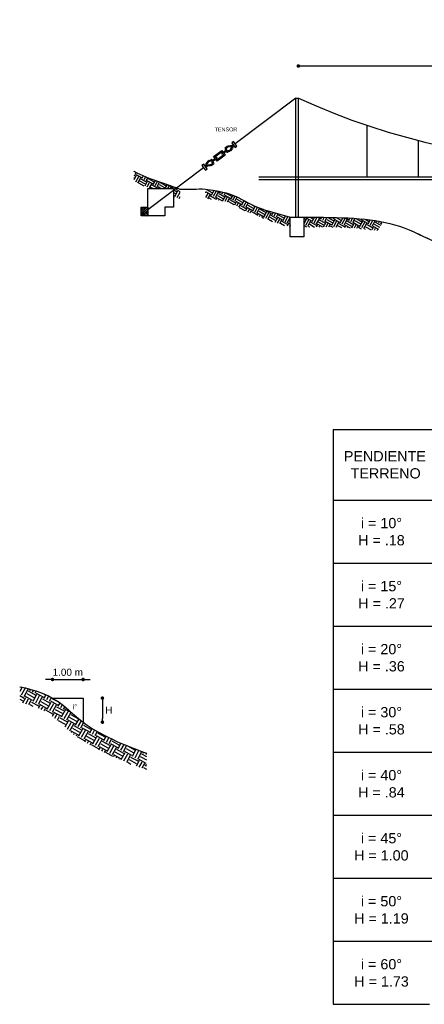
# Model space of a CAD drawing. Header units: metres. Extents: x 2644 to 4131, y 3282 to 4383.
# Tile 26 of 53: x 2965.53 to 2968.38, y 4366.64 to 4373.57. Entities that reach past the tile are written whole.
import ezdxf

# ---------------------------------------------------------------- set-up
doc = ezdxf.new("R2010")
doc.units = ezdxf.units.M
doc.styles.get("Standard").update_dxf_attribs({"font": 'arial.ttf'})
doc.dimstyles.new('gestion', dxfattribs={"dimscale": 0, "dimtxt": 0.025, "dimasz": 0.025, "dimexe": 0.02, "dimexo": 0.07, "dimgap": 0.01, "dimtad": 2, "dimtih": 1, "dimtoh": 1, "dimzin": 0, "dimdsep": 46, "dimtxsty": 'Standard', "dimblk": 'DOT', "dimcen": 0, "dimse1": 1, "dimse2": 1, "dimadec": 0, "dimazin": 0, "dimtm": 1e-09, "dimtfac": 1, "dimtix": 1, "dimtmove": 1, "dimatfit": 0, "dimldrblk": 'DOTSMALL', "dimfxl": 1, "dimtolj": 1, "dimtzin": 0, "dimarcsym": 2})
pattern_1 = [(241, (2250.88188, 3579.9563), (0.0171413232, -0.059778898), [0.043973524, -0.043973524]), (241, (2250.8963, 3579.948306), (0.0171413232, -0.059778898), [0.043973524, -0.043973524]), (241, (2250.910724, 3579.94031), (0.0171413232, -0.059778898), [0.043973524, -0.043973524]), (331, (2250.912867, 3579.93284), (0.059778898, 0.0171413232), [0.043973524, -0.043973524]), (331, (2250.90487, 3579.918416), (0.059778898, 0.0171413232), [0.043973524, -0.043973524]), (331, (2250.896877, 3579.903994), (0.059778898, 0.0171413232), [0.043973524, -0.043973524])]

# ---------------------------------------------------------------- blocks, each defined once
blk = doc.blocks.new('_Dot')
at = {"color": 0, "linetype": 'ByBlock', "lineweight": -2}
blk.add_line((-0.5, 0), (-1, 0), dxfattribs=at)
at = {"color": 0, "linetype": 'ByBlock', "const_width": 0.5}
blk.add_lwpolyline([(-0.25, 0, 1), (0.25, 0, 1)], format="xyb", close=True, dxfattribs=at)
blk = doc.blocks.new('*D416')
at = {"color": 0, "lineweight": -2, "transparency": 16777216}
blk.add_line((2967.5175, 4373.243), (2971.6225, 4373.243), dxfattribs=at)
at = {"layer": 'Defpoints', "color": 0, "transparency": 16777216}
for p in [(2971.6475, 4373.243), (2967.4925, 4372.4629), (2971.6475, 4372.4629)]:
    blk.add_point(p, dxfattribs=at)
at = {"color": 0, "lineweight": -2, "transparency": 16777216, "xscale": 0.025, "yscale": 0.025, "zscale": 0.025, "rotation": 180}
blk.add_blockref('_Dot', (2967.4925, 4373.243), dxfattribs=at)
at = {"color": 0, "lineweight": -2, "transparency": 16777216, "xscale": 0.025, "yscale": 0.025, "zscale": 0.025}
blk.add_blockref('_Dot', (2971.6475, 4373.243), dxfattribs=at)
at = {"color": 0, "transparency": 16777216, "insert": (2969.57, 4373.3685), "char_height": 0.05, "attachment_point": 5}
blk.add_mtext('\\A1; 30.00 +- 3.00 m', dxfattribs=at)
blk = doc.blocks.new('_DotSmall')
at = {"color": 0, "linetype": 'ByBlock', "const_width": 0.5}
blk.add_lwpolyline([(-0.0625, 0, 1), (0.0625, 0, 1)], format="xyb", close=True, dxfattribs=at)
blk = doc.blocks.new('*D603')
at = {"color": 0, "lineweight": -2, "transparency": 16777216}
for p, q in [((2965.7399, 4368.9285), (2965.7149, 4368.9285)), ((2965.7649, 4368.9285), (2965.9796, 4368.9285)), ((2966.0046, 4368.9285), (2966.0296, 4368.9285))]:
    blk.add_line(p, q, dxfattribs=at)
at = {"layer": 'Defpoints', "color": 0, "transparency": 16777216}
for p in [(2965.9796, 4368.9285), (2965.7649, 4368.7975), (2965.9796, 4368.7975)]:
    blk.add_point(p, dxfattribs=at)
at = {"color": 0, "lineweight": -2, "transparency": 16777216, "xscale": 0.025, "yscale": 0.025, "zscale": 0.025}
blk.add_blockref('_Dot', (2965.7649, 4368.9285), dxfattribs=at)
at = {"color": 0, "lineweight": -2, "transparency": 16777216, "xscale": 0.025, "yscale": 0.025, "zscale": 0.025, "rotation": 180}
blk.add_blockref('_Dot', (2965.9796, 4368.9285), dxfattribs=at)
at = {"color": 0, "transparency": 16777216, "insert": (2965.8723, 4368.979), "char_height": 0.05, "attachment_point": 5}
blk.add_mtext('\\A1;1.00 m', dxfattribs=at)
blk = doc.blocks.new('*D604')
at = {"color": 0, "lineweight": -2, "transparency": 16777216}
blk.add_line((2966.1156, 4368.7725), (2966.1156, 4368.6535), dxfattribs=at)
at = {"layer": 'Defpoints', "color": 0, "transparency": 16777216}
for p in [(2965.9796, 4368.7975), (2965.9796, 4368.6285), (2966.1156, 4368.6285)]:
    blk.add_point(p, dxfattribs=at)
at = {"color": 0, "lineweight": -2, "transparency": 16777216, "xscale": 0.025, "yscale": 0.025, "zscale": 0.025}
for p, rotation in [((2966.1156, 4368.7975), 90), ((2966.1156, 4368.6285), 270)]:
    blk.add_blockref('_Dot', p, dxfattribs=dict(at, rotation=rotation))
at = {"color": 0, "transparency": 16777216, "insert": (2966.1602, 4368.713), "char_height": 0.05, "attachment_point": 5}
blk.add_mtext('\\A1;H', dxfattribs=at)

msp = doc.modelspace()

# ---------------------------------------------------------------- hatches: boundary and pattern name
at = {"transparency": 33554687}
h = msp.add_hatch(dxfattribs=at)
h.set_pattern_fill('EARTH', color=256, scale=0.006925, angle=241)
h.set_pattern_definition(pattern_1)
h.paths.add_polyline_path([(2966.5818, 4372.3344), (2966.5812, 4372.3347), (2966.5805, 4372.3349)])
h.paths.add_polyline_path([(2966.5743, 4372.3374), (2966.5737, 4372.3376), (2966.573, 4372.3379)])
h.paths.add_polyline_path([(2966.5718, 4372.3383), (2966.5712, 4372.3386), (2966.5705, 4372.3388)])
h.paths.add_polyline_path([(2966.5768, 4372.3364), (2966.5762, 4372.3366), (2966.5755, 4372.3369)])
h.paths.add_polyline_path([(2966.5693, 4372.3393), (2966.5687, 4372.3395), (2966.5681, 4372.3398)])
h.paths.add_polyline_path([(2966.5793, 4372.3354), (2966.5787, 4372.3357), (2966.578, 4372.3359)])
h.paths.add_polyline_path([(2966.4551, 4372.3808), (2966.6141, 4372.3808), (2966.6141, 4372.3211), (2966.6135, 4372.3214), (2966.6148, 4372.3208), (2966.616, 4372.3202), (2966.6173, 4372.3197), (2966.6186, 4372.3191), (2966.6199, 4372.3186), (2966.6212, 4372.318), (2966.6225, 4372.3174), (2966.6238, 4372.3169), (2966.6251, 4372.3163), (2966.6264, 4372.3157), (2966.6277, 4372.3151), (2966.629, 4372.3145), (2966.6303, 4372.314), (2966.6316, 4372.3134), (2966.6329, 4372.3128), (2966.6341, 4372.3123), (2966.6354, 4372.3118), (2966.6366, 4372.3114), (2966.6379, 4372.311), (2966.6391, 4372.3106), (2966.6403, 4372.3103), (2966.6414, 4372.31), (2966.6426, 4372.3097), (2966.6438, 4372.3095), (2966.6449, 4372.3093), (2966.646, 4372.3091), (2966.6472, 4372.309), (2966.6483, 4372.3089), (2966.6494, 4372.3088), (2966.6505, 4372.3087), (2966.6516, 4372.3086), (2966.6526, 4372.3086), (2966.6537, 4372.3085), (2966.6548, 4372.3085), (2966.6559, 4372.3085), (2966.6569, 4372.3084), (2966.658, 4372.3084), (2966.659, 4372.3084), (2966.6601, 4372.3084), (2966.6601, 4372.3084), (2966.6601, 4372.3777), (2966.659, 4372.3781), (2966.6579, 4372.3786), (2966.6567, 4372.379), (2966.6556, 4372.3795), (2966.6544, 4372.3799), (2966.6533, 4372.3804), (2966.6521, 4372.3808), (2966.6509, 4372.3813), (2966.6498, 4372.3817), (2966.6486, 4372.3822), (2966.6475, 4372.3826), (2966.6463, 4372.3831), (2966.6451, 4372.3835), (2966.644, 4372.3839), (2966.6428, 4372.3844), (2966.6416, 4372.3848), (2966.6405, 4372.3853), (2966.6393, 4372.3857), (2966.6381, 4372.3861), (2966.637, 4372.3866), (2966.6358, 4372.387), (2966.6346, 4372.3874), (2966.6334, 4372.3879), (2966.6323, 4372.3883), (2966.6311, 4372.3887), (2966.6299, 4372.3892), (2966.6287, 4372.3896), (2966.6275, 4372.39), (2966.6264, 4372.3904), (2966.6252, 4372.3909), (2966.624, 4372.3913), (2966.6228, 4372.3917), (2966.6216, 4372.3921), (2966.6204, 4372.3926), (2966.6192, 4372.393), (2966.618, 4372.3934), (2966.6168, 4372.3938), (2966.6156, 4372.3943), (2966.6145, 4372.3947), (2966.6133, 4372.3951), (2966.6121, 4372.3955), (2966.6109, 4372.3959), (2966.6097, 4372.3964), (2966.6085, 4372.3968), (2966.6072, 4372.3972), (2966.606, 4372.3976), (2966.6048, 4372.398), (2966.6036, 4372.3984), (2966.6024, 4372.3989), (2966.6012, 4372.3993), (2966.6, 4372.3997), (2966.5988, 4372.4001), (2966.5976, 4372.4005), (2966.5964, 4372.4009), (2966.5951, 4372.4014), (2966.5939, 4372.4018), (2966.5927, 4372.4022), (2966.5915, 4372.4026), (2966.5903, 4372.403), (2966.5891, 4372.4034), (2966.5878, 4372.4038), (2966.5866, 4372.4043), (2966.5854, 4372.4047), (2966.5842, 4372.4051), (2966.5829, 4372.4055), (2966.5817, 4372.4059), (2966.5805, 4372.4063), (2966.5793, 4372.4067), (2966.578, 4372.4072), (2966.5768, 4372.4076), (2966.5756, 4372.408), (2966.5743, 4372.4084), (2966.5731, 4372.4088), (2966.5719, 4372.4092), (2966.5706, 4372.4096), (2966.5694, 4372.41), (2966.5681, 4372.4105), (2966.5669, 4372.4109), (2966.5657, 4372.4113), (2966.5644, 4372.4117), (2966.5632, 4372.4121), (2966.5619, 4372.4125), (2966.5607, 4372.4129), (2966.5594, 4372.4134), (2966.5582, 4372.4138), (2966.557, 4372.4142), (2966.5557, 4372.4146), (2966.5545, 4372.415), (2966.5532, 4372.4154), (2966.552, 4372.4159), (2966.5507, 4372.4163), (2966.5495, 4372.4167), (2966.5482, 4372.4171), (2966.5469, 4372.4175), (2966.5457, 4372.4179), (2966.5444, 4372.4184), (2966.5432, 4372.4188), (2966.5419, 4372.4192), (2966.5407, 4372.4196), (2966.5394, 4372.42), (2966.5381, 4372.4205), (2966.5369, 4372.4209), (2966.5356, 4372.4213), (2966.5344, 4372.4217), (2966.5331, 4372.4222), (2966.5318, 4372.4226), (2966.5306, 4372.423), (2966.5293, 4372.4234), (2966.528, 4372.4239), (2966.5268, 4372.4243), (2966.5255, 4372.4247), (2966.5242, 4372.4251), (2966.523, 4372.4256), (2966.5217, 4372.426), (2966.5204, 4372.4264), (2966.5191, 4372.4269), (2966.5179, 4372.4273), (2966.5166, 4372.4277), (2966.5153, 4372.4282), (2966.514, 4372.4286), (2966.5128, 4372.429), (2966.5115, 4372.4295), (2966.5102, 4372.4299), (2966.5089, 4372.4303), (2966.5077, 4372.4308), (2966.5064, 4372.4312), (2966.5051, 4372.4317), (2966.5038, 4372.4321), (2966.5025, 4372.4325), (2966.5013, 4372.433), (2966.5, 4372.4334), (2966.4987, 4372.4339), (2966.4974, 4372.4343), (2966.4961, 4372.4348), (2966.4948, 4372.4352), (2966.4935, 4372.4357), (2966.4923, 4372.4361), (2966.491, 4372.4366), (2966.4897, 4372.437), (2966.4884, 4372.4375), (2966.4871, 4372.4379), (2966.4858, 4372.4384), (2966.4845, 4372.4389), (2966.4832, 4372.4393), (2966.4819, 4372.4398), (2966.4807, 4372.4402), (2966.4794, 4372.4407), (2966.4781, 4372.4412), (2966.4768, 4372.4416), (2966.4755, 4372.4421), (2966.4742, 4372.4426), (2966.4729, 4372.443), (2966.4716, 4372.4435), (2966.4703, 4372.444), (2966.469, 4372.4445), (2966.4677, 4372.4449), (2966.4664, 4372.4454), (2966.4651, 4372.4459), (2966.4638, 4372.4464), (2966.4625, 4372.4469), (2966.4612, 4372.4473), (2966.4599, 4372.4478), (2966.4586, 4372.4483), (2966.4573, 4372.4488), (2966.456, 4372.4493), (2966.4547, 4372.4498), (2966.4534, 4372.4503), (2966.4521, 4372.4508), (2966.4508, 4372.4513), (2966.4495, 4372.4518), (2966.4482, 4372.4523), (2966.4469, 4372.4528), (2966.4456, 4372.4533), (2966.4443, 4372.4538), (2966.443, 4372.4543), (2966.4417, 4372.4548), (2966.4404, 4372.4553), (2966.4391, 4372.4558), (2966.4377, 4372.4563), (2966.4364, 4372.4569), (2966.4351, 4372.4574), (2966.4338, 4372.4579), (2966.4325, 4372.4584), (2966.4312, 4372.4589), (2966.4299, 4372.4595), (2966.4286, 4372.46), (2966.4273, 4372.4605), (2966.426, 4372.4611), (2966.4247, 4372.4616), (2966.4233, 4372.4621), (2966.422, 4372.4627), (2966.4207, 4372.4632), (2966.4194, 4372.4638), (2966.4181, 4372.4643), (2966.4168, 4372.4648), (2966.4155, 4372.4654), (2966.4142, 4372.4659), (2966.4128, 4372.4665), (2966.4115, 4372.4671), (2966.4102, 4372.4676), (2966.4089, 4372.4682), (2966.4076, 4372.4687), (2966.4063, 4372.4693), (2966.405, 4372.4699), (2966.4037, 4372.4704), (2966.4023, 4372.471), (2966.401, 4372.4716), (2966.3997, 4372.4722), (2966.3984, 4372.4727), (2966.3971, 4372.4733), (2966.3958, 4372.4739), (2966.3944, 4372.4745), (2966.3931, 4372.4751), (2966.3918, 4372.4757), (2966.3905, 4372.4762), (2966.3892, 4372.4768), (2966.3879, 4372.4774), (2966.3865, 4372.478), (2966.3852, 4372.4786), (2966.3839, 4372.4793), (2966.3826, 4372.4799), (2966.3813, 4372.4805), (2966.38, 4372.4811), (2966.3786, 4372.4817), (2966.3773, 4372.4823), (2966.376, 4372.4829), (2966.3747, 4372.4836), (2966.3734, 4372.4842), (2966.3721, 4372.4848), (2966.3707, 4372.4855), (2966.3694, 4372.4861), (2966.3681, 4372.4867), (2966.3668, 4372.4874), (2966.3655, 4372.488), (2966.3642, 4372.4887), (2966.3628, 4372.4893), (2966.3615, 4372.49), (2966.3602, 4372.4906), (2966.3589, 4372.4913), (2966.3576, 4372.4919), (2966.3563, 4372.4926), (2966.3549, 4372.4933), (2966.3536, 4372.4939), (2966.3523, 4372.4946), (2966.351, 4372.4953), (2966.3497, 4372.4959), (2966.3483, 4372.4966), (2966.347, 4372.4973), (2966.3457, 4372.498), (2966.3444, 4372.4987), (2966.3431, 4372.4994), (2966.3418, 4372.5001), (2966.3404, 4372.5008), (2966.3391, 4372.5015), (2966.3378, 4372.5022), (2966.3365, 4372.5029), (2966.3369, 4372.4294), (2966.3383, 4372.4288), (2966.3397, 4372.4281), (2966.3411, 4372.4275), (2966.3425, 4372.4268), (2966.3439, 4372.4262), (2966.3453, 4372.4255), (2966.3467, 4372.4249), (2966.348, 4372.4242), (2966.3494, 4372.4236), (2966.3508, 4372.423), (2966.3522, 4372.4223), (2966.3536, 4372.4217), (2966.3549, 4372.4211), (2966.3563, 4372.4205), (2966.3577, 4372.4198), (2966.3591, 4372.4192), (2966.3604, 4372.4186), (2966.3618, 4372.418), (2966.3632, 4372.4174), (2966.3645, 4372.4168), (2966.3659, 4372.4162), (2966.3672, 4372.4156), (2966.3686, 4372.415), (2966.3699, 4372.4144), (2966.3713, 4372.4139), (2966.3726, 4372.4133), (2966.374, 4372.4127), (2966.3753, 4372.4121), (2966.3767, 4372.4115), (2966.378, 4372.411), (2966.3793, 4372.4104), (2966.3807, 4372.4098), (2966.382, 4372.4093), (2966.3833, 4372.4087), (2966.3847, 4372.4081), (2966.386, 4372.4076), (2966.3873, 4372.407), (2966.3886, 4372.4065), (2966.39, 4372.4059), (2966.3913, 4372.4054), (2966.3926, 4372.4049), (2966.3939, 4372.4043), (2966.3952, 4372.4038), (2966.3966, 4372.4032), (2966.3979, 4372.4027), (2966.3992, 4372.4022), (2966.4005, 4372.4016), (2966.4018, 4372.4011), (2966.4031, 4372.4006), (2966.4044, 4372.4001), (2966.4057, 4372.3995), (2966.407, 4372.399), (2966.4083, 4372.3985), (2966.4096, 4372.398), (2966.4109, 4372.3975), (2966.4122, 4372.397), (2966.4135, 4372.3965), (2966.4148, 4372.396), (2966.4161, 4372.3955), (2966.4174, 4372.395), (2966.4186, 4372.3945), (2966.4199, 4372.394), (2966.4212, 4372.3935), (2966.4225, 4372.393), (2966.4238, 4372.3925), (2966.4251, 4372.392), (2966.4263, 4372.3915), (2966.4276, 4372.391), (2966.4289, 4372.3905), (2966.4302, 4372.39), (2966.4314, 4372.3895), (2966.4327, 4372.3891), (2966.434, 4372.3886), (2966.4353, 4372.3881), (2966.4365, 4372.3876), (2966.4378, 4372.3872), (2966.4391, 4372.3867), (2966.4403, 4372.3862), (2966.4416, 4372.3857), (2966.4429, 4372.3853), (2966.4441, 4372.3848), (2966.4454, 4372.3843), (2966.4466, 4372.3839), (2966.4479, 4372.3834), (2966.4492, 4372.3829), (2966.4504, 4372.3825), (2966.4517, 4372.382), (2966.4529, 4372.3815), (2966.4542, 4372.3811)])
h = msp.add_hatch(dxfattribs=at)
h.set_pattern_fill('EARTH', color=256, scale=0.006925, angle=241)
h.set_pattern_definition(pattern_1)
edge = h.paths.add_edge_path()
edge.add_spline(control_points=[(2967.436, 4372.1801), (2967.2695, 4372.2242), (2967.122, 4372.2747), (2967.0332, 4372.3547), (2966.8398, 4372.3774)], knot_values=[0.391055, 0.391055, 0.391055, 0.391055, 0.816754, 1.425699, 1.425699, 1.425699, 1.425699], degree=3, periodic=0)
edge.add_line((2966.8398, 4372.3774), (2966.8398, 4372.3082))
edge.add_spline(control_points=[(2966.8398, 4372.3082), (2966.9033, 4372.308), (2966.9611, 4372.292), (2967.0446, 4372.2729), (2967.1045, 4372.2252), (2967.2246, 4372.1811), (2967.3066, 4372.1476), (2967.4221, 4372.1131)], knot_values=[0.391202, 0.391202, 0.391202, 0.391202, 0.592546, 0.592546, 0.995527, 0.995527, 1.425699, 1.425699, 1.425699, 1.425699], degree=3, periodic=0)
edge.add_line((2967.436, 4372.1087), (2967.436, 4372.1801))
at = {"transparency": 33554531}
h = msp.add_hatch(dxfattribs=at)
h.set_pattern_fill('ANSI31', color=256, scale=0.002868)
h.set_pattern_definition([(45, (36.015339, 1089.358264), (-0.006438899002, 0.006438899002), [])])
h.paths.add_polyline_path([(2966.3872, 4372.1879), (2966.4344, 4372.1879), (2966.4344, 4372.2499), (2966.3872, 4372.2499)])
at = {"transparency": 33554687}
h = msp.add_hatch(dxfattribs=at)
h.set_pattern_fill('EARTH', color=256, scale=0.006925, angle=241)
h.set_pattern_definition([(241, (2250.881152, 3579.761337), (0.0171413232, -0.059778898), [0.043973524, -0.043973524]), (241, (2250.895575, 3579.753342), (0.0171413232, -0.059778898), [0.043973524, -0.043973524]), (241, (2250.909997, 3579.74535), (0.0171413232, -0.059778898), [0.043973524, -0.043973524]), (331, (2250.91214, 3579.737876), (0.059778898, 0.0171413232), [0.043973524, -0.043973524]), (331, (2250.904145, 3579.723453), (0.059778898, 0.0171413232), [0.043973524, -0.043973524]), (331, (2250.89615, 3579.70903), (0.059778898, 0.0171413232), [0.043973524, -0.043973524])])
edge = h.paths.add_edge_path()
edge.add_spline(control_points=[(2968.0887, 4372.146), (2968.0589, 4372.1522), (2967.9358, 4372.1721), (2967.7533, 4372.1782), (2967.5777, 4372.1798), (2967.5306, 4372.1801)], knot_values=[1.649805, 1.649805, 1.649805, 1.649805, 1.976795, 2.976795, 3.32699, 3.32699, 3.32699, 3.32699], degree=3, periodic=0)
edge.add_line((2967.5306, 4372.1801), (2967.5306, 4372.1108))
edge.add_spline(control_points=[(2967.5306, 4372.1108), (2967.6011, 4372.1104), (2967.6673, 4372.1098), (2967.7908, 4372.107), (2967.848, 4372.1048), (2967.9533, 4372.0971), (2968.0012, 4372.0916), (2968.047, 4372.0835), (2968.0477, 4372.0834), (2968.0485, 4372.0832)], knot_values=[1.650847, 1.650847, 1.650847, 1.650847, 2.174145, 2.174145, 2.698486, 2.698486, 3.216199, 3.216199, 3.22529, 3.22529, 3.22529, 3.22529], degree=3, periodic=0)
edge.add_line((2968.0485, 4372.0832), (2968.0887, 4372.146))
h = msp.add_hatch(dxfattribs=at)
h.set_pattern_fill('EARTH', color=256, scale=0.008974, angle=241)
h.set_pattern_definition([(241, (-834.69834, 117.13689), (0.02221311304, -0.07746633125), [0.056984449, -0.056984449]), (241, (-834.67965, 117.12653), (0.02221311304, -0.07746633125), [0.056984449, -0.056984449]), (241, (-834.66096, 117.11617), (0.02221311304, -0.07746633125), [0.056984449, -0.056984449]), (331, (-834.65818, 117.106484), (0.07746633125, 0.02221311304), [0.056984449, -0.056984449]), (331, (-834.66854, 117.087794), (0.07746633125, 0.02221311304), [0.056984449, -0.056984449]), (331, (-834.6789, 117.069104), (0.07746633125, 0.02221311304), [0.056984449, -0.056984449])])
edge = h.paths.add_edge_path()
edge.add_spline(control_points=[(2965.7649, 4368.7975), (2965.7095, 4368.829), (2965.6373, 4368.8576), (2965.5345, 4368.8779)], knot_values=[0, 0, 0, 0, 0.448304, 0.448304, 0.448304, 0.448304], degree=3, periodic=0)
edge.add_line((2965.5345, 4368.8779), (2965.5345, 4368.766))
edge.add_spline(control_points=[(2965.5345, 4368.766), (2965.5976, 4368.7522), (2965.6444, 4368.7353), (2965.7311, 4368.6939), (2965.7635, 4368.6688), (2965.8353, 4368.6065), (2965.879, 4368.5663), (2965.9701, 4368.4997), (2966.0183, 4368.4701), (2966.1855, 4368.3823), (2966.3386, 4368.3228), (2966.4252, 4368.2936)], knot_values=[0.035, 0.035, 0.035, 0.035, 0.356347, 0.356347, 0.789764, 0.789764, 1.298216, 1.298216, 1.806668, 1.806668, 2.898094, 2.898094, 2.898094, 2.898094], degree=3, periodic=0)
edge.add_line((2966.4252, 4368.2936), (2966.4252, 4368.4097))
edge.add_spline(control_points=[(2966.4252, 4368.4097), (2966.3575, 4368.4342), (2966.1666, 4368.5096), (2966.0388, 4368.5841), (2965.9796, 4368.6285)], knot_values=[1.258503, 1.258503, 1.258503, 1.258503, 2.012225, 2.753722, 2.753722, 2.753722, 2.753722], degree=3, periodic=0)
edge.add_spline(control_points=[(2965.9796, 4368.6285), (2965.959, 4368.644), (2965.8959, 4368.6953), (2965.8331, 4368.7587), (2965.7649, 4368.7975)], knot_values=[0.448304, 0.448304, 0.448304, 0.448304, 0.706807, 1.258503, 1.258503, 1.258503, 1.258503], degree=3, periodic=0)

# ---------------------------------------------------------------- linework, layer by layer
for p, q in [((2967.4741, 4373.0164), (2967.0489, 4372.695)), ((2967.4741, 4372.1801), (2967.4741, 4373.0164)), ((2967.4741, 4373.0164), (2967.4925, 4373.0164)), ((2967.4925, 4372.1801), (2967.4925, 4373.0164)), ((2967.9773, 4372.4629), (2967.9773, 4372.8249)), ((2967.0368, 4372.7113), (2967.0245, 4372.7022)), ((2967.0245, 4372.7022), (2967.0486, 4372.6696)), ((2967.0609, 4372.6786), (2967.0368, 4372.7113)), ((2967.0486, 4372.6696), (2967.0609, 4372.6786)), ((2968.3374, 4372.4629), (2968.3374, 4372.7188)), ((2966.913, 4372.596), (2966.9194, 4372.6005)), ((2966.9598, 4372.6307), (2966.9533, 4372.6262)), ((2966.963, 4372.6263), (2966.9566, 4372.6217)), ((2966.983, 4372.6473), (2966.9654, 4372.6348)), ((2966.9892, 4372.645), (2966.9687, 4372.6303)), ((2966.8274, 4372.5527), (2966.8151, 4372.5436)), ((2966.8151, 4372.5436), (2966.8392, 4372.511)), ((2966.8515, 4372.5201), (2966.8274, 4372.5527)), ((2966.8868, 4372.5773), (2966.9073, 4372.592)), ((2966.893, 4372.575), (2966.9106, 4372.5875)), ((2966.9162, 4372.5915), (2966.9226, 4372.5961)), ((2966.8271, 4372.5273), (2966.4344, 4372.2304)), ((2966.8392, 4372.511), (2966.8515, 4372.5201)), ((2967.2155, 4372.4629), (2971.9245, 4372.4629)), ((2967.2155, 4372.4445), (2971.9245, 4372.4445)), ((2965.7649, 4368.7975), (2965.9796, 4368.7975)), ((2965.9796, 4368.7975), (2965.9796, 4368.6285))]:
    msp.add_line(p, q)
at = {"color": 0}
for p, q in [((2967.7382, 4370.686), (2972.4389, 4370.686)), ((2967.7382, 4370.686), (2967.7382, 4366.6443)), ((2967.7382, 4370.1898), (2972.4389, 4370.1898)), ((2967.7382, 4369.7466), (2972.4389, 4369.7466)), ((2967.7382, 4369.3034), (2972.4389, 4369.3034)), ((2967.7382, 4368.8603), (2972.4389, 4368.8603)), ((2967.7382, 4368.4171), (2972.4389, 4368.4171)), ((2967.7382, 4367.9739), (2972.4389, 4367.9739)), ((2967.7382, 4367.5307), (2972.4389, 4367.5307)), ((2967.7382, 4367.0875), (2972.4389, 4367.0875)), ((2967.7382, 4366.6443), (2968.415, 4366.6443))]:
    msp.add_line(p, q, dxfattribs=at)
for points in [[(2966.9073, 4372.592), (2966.8969, 4372.6061), (2966.955, 4372.6489), (2966.9654, 4372.6348)], [(2966.913, 4372.596), (2966.9066, 4372.6046), (2966.9535, 4372.6392), (2966.9598, 4372.6307)], [(2966.9687, 4372.6303), (2966.9791, 4372.6162), (2966.921, 4372.5734), (2966.9106, 4372.5875)], [(2966.963, 4372.6263), (2966.9694, 4372.6177), (2966.9225, 4372.5831), (2966.9162, 4372.5915)], [(2966.9226, 4372.5961), (2966.9194, 4372.6005)], [(2966.9533, 4372.6262), (2966.9566, 4372.6217)], [(2966.5542, 4372.2499), (2966.5542, 4372.1879), (2966.4344, 4372.1879), (2966.4344, 4372.3808), (2966.5542, 4372.3808)], [(2966.4344, 4372.2499), (2966.4344, 4372.3808), (2966.6141, 4372.3808), (2966.6141, 4372.2499), (2966.5542, 4372.2499)]]:
    msp.add_lwpolyline(points)
for points in [[(2966.3872, 4372.2499), (2966.4344, 4372.2499), (2966.4344, 4372.1879), (2966.3872, 4372.1879)], [(2967.436, 4372.1801), (2967.5306, 4372.1801), (2967.5306, 4372.0406), (2967.436, 4372.0406)]]:
    msp.add_lwpolyline(points, close=True)
for centre in [(2966.9827, 4372.6666), (2966.9827, 4372.6666), (2966.9827, 4372.6666), (2966.9827, 4372.6666), (2966.99, 4372.672), (2966.99, 4372.672), (2966.99, 4372.672), (2966.9974, 4372.6771), (2966.9974, 4372.6771), (2966.9974, 4372.6771), (2966.9974, 4372.6771), (2967.0065, 4372.6778), (2967.0065, 4372.6778), (2967.0065, 4372.6778), (2967.0155, 4372.6781), (2967.0241, 4372.6807), (2967.0269, 4372.6663), (2967.0328, 4372.6834), (2966.9848, 4372.6578), (2966.9848, 4372.6578), (2966.9848, 4372.6578), (2967.0008, 4372.643), (2967.009, 4372.6471), (2967.009, 4372.6471), (2967.009, 4372.6471), (2967.009, 4372.6471), (2967.0171, 4372.6511), (2967.0171, 4372.6511), (2967.0171, 4372.6511), (2967.0171, 4372.6511), (2967.0218, 4372.6588), (2966.8432, 4372.5389), (2966.8491, 4372.556), (2966.8518, 4372.5415), (2966.8542, 4372.5634), (2966.8589, 4372.5712), (2966.8589, 4372.5712), (2966.8589, 4372.5712), (2966.8589, 4372.5712), (2966.8605, 4372.5441), (2966.867, 4372.5752), (2966.8695, 4372.5444), (2966.8695, 4372.5444), (2966.8695, 4372.5444), (2966.8752, 4372.5792), (2966.8785, 4372.5452), (2966.8785, 4372.5452), (2966.8785, 4372.5452), (2966.8785, 4372.5452), (2966.886, 4372.5502), (2966.886, 4372.5502), (2966.886, 4372.5502), (2966.8912, 4372.5644), (2966.8912, 4372.5644), (2966.8912, 4372.5644), (2966.8933, 4372.5557), (2966.8933, 4372.5557), (2966.8933, 4372.5557), (2966.8933, 4372.5557)]:
    msp.add_circle(centre, 0.00453)
for centre, radius, start, end in [((2969.57, 4377.5656), 5.001, 245.45479, 294.54521), ((2967.0298, 4372.6748), 0.00453, 159.00824, 108.88158), ((2966.9874, 4372.6491), 0.00453, 306.61209, 293.85957), ((2966.9919, 4372.6413), 0.00453, 126.61209, 113.85957), ((2966.8461, 4372.5474), 0.00453, 339.00824, 288.88158), ((2966.8841, 4372.5809), 0.00453, 306.61209, 293.85957), ((2966.8886, 4372.5731), 0.00453, 126.61209, 113.85957), ((2966.8886, 4372.5731), 0.00453, 126.61209, 113.85957), ((2966.8886, 4372.5731), 0.00453, 126.61209, 113.85957), ((2966.8886, 4372.5731), 0.00453, 126.61209, 113.85957)]:
    msp.add_arc(centre, radius, start, end)
msp.add_open_spline([(2966.3365, 4372.5029), (2966.4488, 4372.4423), (2966.5625, 4372.4165), (2966.6601, 4372.3777)], degree=3)
for points, knots in [([(2966.6601, 4372.3777), (2966.7203, 4372.375), (2966.7819, 4372.3791), (2966.8398, 4372.3774)], [0, 0, 0, 0, 0.3131945, 0.3131945, 0.3131945, 0.3131945]), ([(2966.8398, 4372.3774), (2967.0332, 4372.3547), (2967.122, 4372.2747), (2967.2695, 4372.2242), (2967.436, 4372.1801)], [0.391055, 0.391055, 0.391055, 0.391055, 1, 1.425699, 1.425699, 1.425699, 1.425699]), ([(2967.5299, 4372.1801), (2967.5777, 4372.1798), (2967.7533, 4372.1782), (2968.0091, 4372.1697), (2968.263, 4372.1072), (2968.561, 4371.9455), (2968.9436, 4371.7801), (2969.2501, 4371.6583), (2969.4545, 4371.635), (2969.5693, 4371.6325)], [1.649805, 1.649805, 1.649805, 1.649805, 2, 3, 4, 5, 6, 7, 7.550048, 7.550048, 7.550048, 7.550048]), ([(2967.5299, 4372.1801), (2967.5777, 4372.1798), (2967.7533, 4372.1782), (2968.0091, 4372.1697), (2968.2362, 4372.1138), (2968.3996, 4372.0318), (2968.4716, 4371.9959)], [1.649805, 1.649805, 1.649805, 1.649805, 2, 3, 4, 4.68403, 4.68403, 4.68403, 4.68403]), ([(2965.5345, 4368.8779), (2965.7637, 4368.8326), (2965.9183, 4368.6596), (2966.1336, 4368.5227), (2966.3575, 4368.4342), (2966.4252, 4368.4097)], [0, 0, 0, 0, 1, 2, 2.753722, 2.753722, 2.753722, 2.753722])]:
    msp.add_open_spline(points, degree=3, knots=knots)

# ---------------------------------------------------------------- texts
for s, height, p in [('TENSOR', 0.02737, (2966.9043, 4372.7828)), ('i°', 0.03547, (2965.9067, 4368.7185))]:
    msp.add_text(s, height=height).set_placement(p)
for s, p in [('PENDIENTE', (2967.8122, 4370.4628)), ('TERRENO', (2967.86, 4370.342)), ('i = 10°', (2967.932, 4369.9924)), ('H = .18', (2967.913, 4369.8716)), ('i = 15°', (2967.932, 4369.5489)), ('H = .27', (2967.9133, 4369.4281)), ('i = 20°', (2967.932, 4369.106)), ('H = .36', (2967.9129, 4368.9852)), ('i = 30°', (2967.932, 4368.6628)), ('H = .58', (2967.913, 4368.542)), ('i = 40°', (2967.932, 4368.2196)), ('H = .84', (2967.9123, 4368.0988)), ('i = 45°', (2967.932, 4367.7764)), ('H = 1.00', (2967.8838, 4367.6556)), ('i = 50°', (2967.932, 4367.3332)), ('H = 1.19', (2967.8847, 4367.2124)), ('i = 60°', (2967.932, 4366.8901)), ('H = 1.73', (2967.8853, 4366.7692))]:
    msp.add_text(s, height=0.07207, dxfattribs=at).set_placement(p)

# ---------------------------------------------------------------- dimensions: what is measured, and where the dimension line sits
for base, p1, p2, text, override, picture, middle in [((2971.6475, 4373.243), (2967.4925, 4372.4629), (2971.6475, 4372.4629), ' 30.00 +- 3.00 m', {"dimscale": 1, "dimtxt": 0.05, "dimgap": 0.1}, '*D416', (2969.57, 4373.3685)), ((2965.9796, 4368.9285), (2965.7649, 4368.7975), (2965.9796, 4368.7975), '1.00 m', {"dimscale": 1, "dimtxt": 0.05, "dimgap": 0.025}, '*D603', (2965.8723, 4368.979))]:
    dim = msp.add_linear_dim(base=base, p1=p1, p2=p2, text=text, dimstyle='gestion', override=override)
    dim.commit()
    dim.dimension.update_dxf_attribs({"geometry": picture, "text_midpoint": middle})
dim = msp.add_linear_dim(base=(2966.1156, 4368.6285), p1=(2965.9796, 4368.7975), p2=(2965.9796, 4368.6285), angle=90, text='H', dimstyle='gestion', override={"dimscale": 1, "dimtxt": 0.05, "dimgap": 0.025})
dim.commit()
dim.dimension.update_dxf_attribs({"geometry": '*D604', "text_midpoint": (2966.1602, 4368.713)})

doc.saveas('drawing.dxf')
